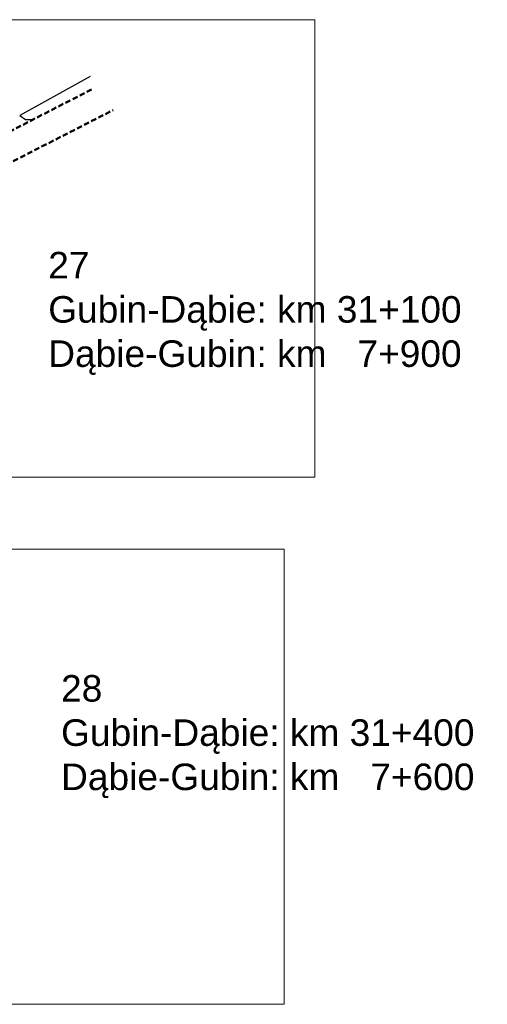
# Model space of a CAD drawing. Header units: millimetres. Extents: x -32728 to 16036, y -21222 to 1675.
# Tile 29 of 58: x 2369 to 2457, y 1169 to 1354. Entities that reach past the tile are written whole.
import ezdxf

# ---------------------------------------------------------------- set-up
doc = ezdxf.new("R2010")
doc.units = ezdxf.units.MM
doc.linetypes.add('2', pattern=[1.5, 1, -0.5])
doc.layers.add('0  podklady', color=250, linetype='Continuous', lineweight=5, plot=False)
doc.layers.add('0 pomoc', color=61, linetype='Continuous', lineweight=30, plot=False)
doc.layers.add('2 droga', color=250, linetype='Continuous', lineweight=50)
doc.layers.add('2 krawedz jezdni', color=7, linetype='2', lineweight=50, true_color=0x000000)
doc.styles.get("Standard").update_dxf_attribs({"font": 'arial.ttf'})
picture_1 = doc.add_image_def('image27.png', size_in_pixel=(1893, 896))
picture_2 = doc.add_image_def('image28.png', size_in_pixel=(1885, 891))

msp = doc.modelspace()

# ---------------------------------------------------------------- linework, layer by layer
at = {"layer": '2 droga', "color": 0, "lineweight": 30}
msp.add_lwpolyline([(2382.307, 1343.423), (2369.07, 1336.074), (2370.15, 1335.318), (2371.609, 1335.372)], dxfattribs=at)
at = {"layer": '2 krawedz jezdni', "color": 0}
for points in [[(2382.572, 1341.016), (2362.194, 1330.509), (2350.963, 1325.256), (2329.86, 1317.196), (2313.92, 1312.033), (2310.025, 1312.033), (2307.127, 1313.029), (2305.225, 1314.116), (2301.783, 1322.992), (2292.907, 1349.801)], [(2320.475, 1267.54), (2314.531, 1284.353), (2310.172, 1297.768), (2310.116, 1300.938), (2311.248, 1303.259), (2313.286, 1305.354), (2315.72, 1306.486), (2338.011, 1313.663), (2358.48, 1322.72), (2386.648, 1337.121)]]:
    msp.add_lwpolyline(points, dxfattribs=at)

# ---------------------------------------------------------------- texts
at = {"layer": '0 pomoc', "color": 1, "char_height": 5, "width": 94.7938, "attachment_point": 1}
for s, insert in [('27\\PGubin-Dąbie: km 31+100\\PDąbie-Gubin: km   7+900', (2374.414, 1310.406)), ('28\\PGubin-Dąbie: km 31+400\\PDąbie-Gubin: km   7+600', (2376.831, 1230.672))]:
    msp.add_mtext(s, dxfattribs=dict(at, insert=insert))

# ---------------------------------------------------------------- pictures from other files: only their frames are drawn
at = {"layer": '0  podklady'}
image = msp.add_image(picture_1, insert=(2242.462, 1267.94), size_in_units=(182.137, 86.209), dxfattribs=at)
image.dxf.flags = 7
image = msp.add_image(picture_2, insert=(2237.497, 1168.645), size_in_units=(181.367, 85.728), dxfattribs=at)
image.dxf.flags = 7

doc.saveas('drawing.dxf')
